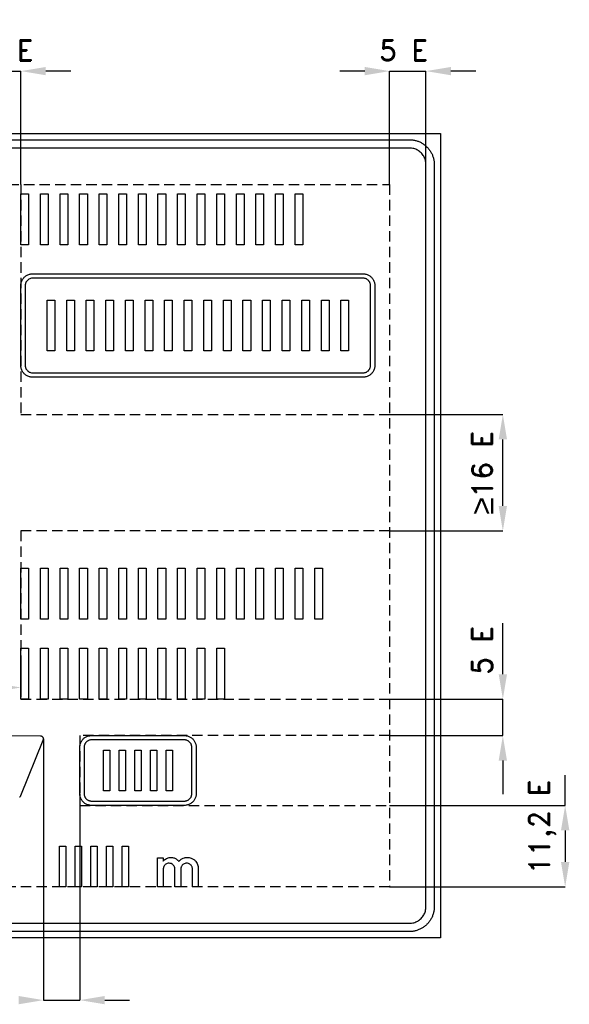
# Model space of a CAD drawing. Header units: millimetres. Extents: x -13247 to 6038, y -4407 to 4807.
# Tile 3 of 3: x 1352 to 3997, y 70 to 4807. Entities that reach past the tile are written whole.
import ezdxf

# ---------------------------------------------------------------- set-up
doc = ezdxf.new("R2010")
doc.units = ezdxf.units.MM
doc.header["$LTSCALE"] = 5
doc.linetypes.add('ČÁRKOVANÁX2', pattern=[1.5, 1, -0.5])
doc.layers.add('Kóty', color=2, linetype='Continuous')
doc.layers.add('Značka', color=7, linetype='Continuous')
doc.styles.get("Standard").update_dxf_attribs({"font": 'romand.shx', "height": 100})

msp = doc.modelspace()

# ---------------------------------------------------------------- linework, layer by layer
at = {"layer": 'Kóty'}
for p, q in [((1357.3, 4015), (1357.3, 4560.1)), ((1597.3, 4559.9), (1477.3, 4559.9)), ((3012.3, 4559.9), (2892.3, 4559.9)), ((3132.3, 4015), (3132.3, 4560.1)), ((3307.3, 4015), (3307.3, 4560.1)), ((3547.3, 4559.9), (3427.3, 4559.9)), ((3132.3, 2907.6), (3677.5, 2907.6)), ((3677.3, 2467.6), (3677.3, 2787.6)), ((3132.3, 2347.6), (3677.5, 2347.6)), ((3677.3, 1657.9), (3677.3, 1903.2)), ((1357.3, 1731.3), (1357.3, 1594)), ((3132.3, 1537.9), (3677.5, 1537.9)), ((1466, 1346.6), (1466, 89.7)), ((3132.3, 1362.9), (3677.5, 1362.9)), ((3677.3, 1242.9), (3677.3, 1080.6)), ((1640.9, 1082.8), (1640.9, 89.7)), ((3132.3, 1026.9), (3977.5, 1026.9)), ((3977.3, 906.9), (3977.3, 754.9)), ((3132.3, 634.9), (3977.5, 634.9)), ((1760.9, 89.9), (1880.9, 89.9))]:
    msp.add_line(p, q, dxfattribs=at)
for points in [[(1182.3, 4559.9), (1357.3, 4559.9)], [(3132.3, 4559.9), (3307.3, 4559.9)], [(3677.3, 1362.9), (3677.3, 1537.9)], [(3977.3, 1026.9), (3977.3, 1172.2)], [(1466, 89.9), (1640.9, 89.7)]]:
    msp.add_lwpolyline(points, dxfattribs=at)
for points in [[(1477.3, 4579.9), (1477.3, 4539.9), (1357.3, 4559.9)], [(3012.3, 4579.9), (3012.3, 4539.9), (3132.3, 4559.9)], [(3427.3, 4579.9), (3427.3, 4539.9), (3307.3, 4559.9)], [(3657.3, 2787.6), (3697.3, 2787.6), (3677.3, 2907.6)], [(3657.3, 2467.6), (3697.3, 2467.6), (3677.3, 2347.6)], [(1237.3, 1614.2), (1237.3, 1574.2), (1357.3, 1594.2)], [(3657.3, 1657.9), (3697.3, 1657.9), (3677.3, 1537.9)], [(3657.3, 1242.9), (3697.3, 1242.9), (3677.3, 1362.9)], [(3957.3, 906.9), (3997.3, 906.9), (3977.3, 1026.9)], [(3957.3, 754.9), (3997.3, 754.9), (3977.3, 634.9)], [(1346, 109.9), (1346, 69.9), (1466, 89.9)], [(1760.9, 109.9), (1760.9, 69.9), (1640.9, 89.9)]]:
    msp.add_solid(points, dxfattribs=at)
at = {"layer": 'Značka', "color": 5}
for points in [[(377.3, 389.9), (377.3, 4259.9), (3377.3, 4259.9), (3377.3, 389.9), (377.3, 389.9)], [(1357.3, 3724.4), (1357.3, 3969.4), (1394.4, 3969.4), (1394.4, 3724.4), (1357.3, 3724.4)], [(1451.6, 3724.4), (1451.6, 3969.4), (1488.7, 3969.4), (1488.7, 3724.4), (1451.6, 3724.4)], [(1545.9, 3724.4), (1545.9, 3969.4), (1583, 3969.4), (1583, 3724.4), (1545.9, 3724.4)], [(1640.2, 3724.4), (1640.2, 3969.4), (1677.3, 3969.4), (1677.3, 3724.4), (1640.2, 3724.4)], [(1734.5, 3724.4), (1734.5, 3969.4), (1771.6, 3969.4), (1771.6, 3724.4), (1734.5, 3724.4)], [(1828.8, 3724.4), (1828.8, 3969.4), (1865.9, 3969.4), (1865.9, 3724.4), (1828.8, 3724.4)], [(1923.1, 3724.4), (1923.1, 3969.4), (1960.2, 3969.4), (1960.2, 3724.4), (1923.1, 3724.4)], [(2017.4, 3724.4), (2017.4, 3969.4), (2054.5, 3969.4), (2054.5, 3724.4), (2017.4, 3724.4)], [(2111.7, 3724.4), (2111.7, 3969.4), (2148.8, 3969.4), (2148.8, 3724.4), (2111.7, 3724.4)], [(2206, 3724.4), (2206, 3969.4), (2243.1, 3969.4), (2243.1, 3724.4), (2206, 3724.4)], [(2300.3, 3724.4), (2300.3, 3969.4), (2337.4, 3969.4), (2337.4, 3724.4), (2300.3, 3724.4)], [(2394.6, 3724.4), (2394.6, 3969.4), (2431.7, 3969.4), (2431.7, 3724.4), (2394.6, 3724.4)], [(2488.9, 3724.4), (2488.9, 3969.4), (2526, 3969.4), (2526, 3724.4), (2488.9, 3724.4)], [(2583.2, 3724.4), (2583.2, 3969.4), (2620.3, 3969.4), (2620.3, 3724.4), (2583.2, 3724.4)], [(2677.5, 3724.4), (2677.5, 3969.4), (2714.6, 3969.4), (2714.6, 3724.4), (2677.5, 3724.4)], [(1357.3, 1922.9), (1357.3, 2167.9), (1394.4, 2167.9), (1394.4, 1922.9), (1357.3, 1922.9)], [(1451.6, 1922.9), (1451.6, 2167.9), (1488.7, 2167.9), (1488.7, 1922.9), (1451.6, 1922.9)], [(1545.9, 1922.9), (1545.9, 2167.9), (1583, 2167.9), (1583, 1922.9), (1545.9, 1922.9)], [(1640.2, 1922.9), (1640.2, 2167.9), (1677.3, 2167.9), (1677.3, 1922.9), (1640.2, 1922.9)], [(1734.5, 1922.9), (1734.5, 2167.9), (1771.6, 2167.9), (1771.6, 1922.9), (1734.5, 1922.9)], [(1828.8, 1922.9), (1828.8, 2167.9), (1865.9, 2167.9), (1865.9, 1922.9), (1828.8, 1922.9)], [(1923.1, 1922.9), (1923.1, 2167.9), (1960.2, 2167.9), (1960.2, 1922.9), (1923.1, 1922.9)], [(2017.4, 1922.9), (2017.4, 2167.9), (2054.5, 2167.9), (2054.5, 1922.9), (2017.4, 1922.9)], [(2111.7, 1922.9), (2111.7, 2167.9), (2148.8, 2167.9), (2148.8, 1922.9), (2111.7, 1922.9)], [(2206, 1922.9), (2206, 2167.9), (2243.1, 2167.9), (2243.1, 1922.9), (2206, 1922.9)], [(2300.3, 1922.9), (2300.3, 2167.9), (2337.4, 2167.9), (2337.4, 1922.9), (2300.3, 1922.9)], [(2394.6, 1922.9), (2394.6, 2167.9), (2431.7, 2167.9), (2431.7, 1922.9), (2394.6, 1922.9)], [(2488.9, 1922.9), (2488.9, 2167.9), (2526, 2167.9), (2526, 1922.9), (2488.9, 1922.9)], [(2583.2, 1922.9), (2583.2, 2167.9), (2620.3, 2167.9), (2620.3, 1922.9), (2583.2, 1922.9)], [(2677.5, 1922.9), (2677.5, 2167.9), (2714.6, 2167.9), (2714.6, 1922.9), (2677.5, 1922.9)], [(2771.8, 1922.9), (2771.8, 2167.9), (2808.9, 2167.9), (2808.9, 1922.9), (2771.8, 1922.9)], [(1357.3, 1537.9), (1357.3, 1782.9), (1394.4, 1782.9), (1394.4, 1537.9), (1357.3, 1537.9)], [(1451.6, 1537.9), (1451.6, 1782.9), (1488.7, 1782.9), (1488.7, 1537.9), (1451.6, 1537.9)], [(1545.9, 1537.9), (1545.9, 1782.9), (1583, 1782.9), (1583, 1537.9), (1545.9, 1537.9)], [(1640.2, 1537.9), (1640.2, 1782.9), (1677.3, 1782.9), (1677.3, 1537.9), (1640.2, 1537.9)], [(1734.5, 1537.9), (1734.5, 1782.9), (1771.6, 1782.9), (1771.6, 1537.9), (1734.5, 1537.9)], [(1828.8, 1537.9), (1828.8, 1782.9), (1865.9, 1782.9), (1865.9, 1537.9), (1828.8, 1537.9)], [(1923.1, 1537.9), (1923.1, 1782.9), (1960.2, 1782.9), (1960.2, 1537.9), (1923.1, 1537.9)], [(2017.4, 1537.9), (2017.4, 1782.9), (2054.5, 1782.9), (2054.5, 1537.9), (2017.4, 1537.9)], [(2111.7, 1537.9), (2111.7, 1782.9), (2148.8, 1782.9), (2148.8, 1537.9), (2111.7, 1537.9)], [(2206, 1537.9), (2206, 1782.9), (2243.1, 1782.9), (2243.1, 1537.9), (2206, 1537.9)], [(2300.3, 1537.9), (2300.3, 1782.9), (2337.4, 1782.9), (2337.4, 1537.9), (2300.3, 1537.9)], [(1755.2, 1096.9), (1755.2, 1292.9), (1784.9, 1292.9), (1784.9, 1096.9), (1755.2, 1096.9)], [(1830.6, 1096.9), (1830.6, 1292.9), (1860.3, 1292.9), (1860.3, 1096.9), (1830.6, 1096.9)], [(1906, 1096.9), (1906, 1292.9), (1935.7, 1292.9), (1935.7, 1096.9), (1906, 1096.9)], [(1981.5, 1096.9), (1981.5, 1292.9), (2011.2, 1292.9), (2011.2, 1096.9), (1981.5, 1096.9)], [(2056.9, 1096.9), (2056.9, 1292.9), (2086.6, 1292.9), (2086.6, 1096.9), (2056.9, 1096.9)], [(1543.3, 634.9), (1543.3, 830.9), (1573, 830.9), (1573, 634.9), (1543.3, 634.9)], [(1618.7, 634.9), (1618.7, 830.9), (1648.4, 830.9), (1648.4, 634.9), (1618.7, 634.9)], [(1694.2, 634.9), (1694.2, 830.9), (1723.9, 830.9), (1723.9, 634.9), (1694.2, 634.9)], [(1769.6, 634.9), (1769.6, 830.9), (1799.3, 830.9), (1799.3, 634.9), (1769.6, 634.9)], [(1845, 634.9), (1845, 830.9), (1874.7, 830.9), (1874.7, 634.9), (1845, 634.9)]]:
    msp.add_lwpolyline(points, dxfattribs=at)
for points in [[(527.3, 4229.9), (3227.3, 4229.9), (3227.7, 4229.9), (3228.2, 4229.9, -0.03218), (3243.7, 4228.8, -0.035459), (3258.9, 4225.6, -0.036272), (3273.7, 4220.7, -0.034417), (3287.5, 4213.7, -0.03372), (3300.5, 4205, -0.034076), (3312.1, 4194.7, -0.034204), (3322.4, 4183.1, -0.034215), (3331, 4170.2, -0.03402), (3338, 4156.3, -0.033415), (3343, 4141.6, -0.034111), (3346.2, 4126.3, -0.036748), (3347.3, 4110.8), (3347.3, 4110.4), (3347.3, 4109.9), (3347.3, 539.9), (3347.3, 539.4), (3347.3, 539, -0.032179), (3346.2, 523.5, -0.035457), (3343, 508.2, -0.036267), (3338, 493.5, -0.034424), (3331, 479.6, -0.033731), (3322.4, 466.7, -0.034079), (3312.1, 455, -0.034202), (3300.5, 444.7, -0.034215), (3287.5, 436.1, -0.034038), (3273.7, 429.2, -0.033411), (3258.9, 424.1, -0.034125), (3243.7, 420.9, -0.036744), (3228.2, 419.9), (3227.7, 419.9), (3227.3, 419.9), (527.3, 419.9)], [(527.3, 459.9), (3227.3, 459.9), (3227.6, 459.9), (3227.9, 459.9, 0.032178), (3238.2, 460.6, 0.035444), (3248.4, 462.7, 0.036267), (3258.2, 466, 0.034422), (3267.5, 470.7, 0.033731), (3276.1, 476.5, 0.034071), (3283.8, 483.3, 0.034205), (3290.7, 491.1, 0.034223), (3296.5, 499.7, 0.034048), (3301.1, 509, 0.033416), (3304.4, 518.8, 0.034152), (3306.6, 528.9, 0.036741), (3307.3, 539.3), (3307.3, 539.6), (3307.3, 539.9), (3307.3, 4109.9), (3307.3, 4110.2), (3307.3, 4110.5, 0.032177), (3306.5, 4120.9, 0.035443), (3304.4, 4131, 0.036259), (3301.1, 4140.8, 0.034425), (3296.5, 4150.1, 0.033741), (3290.7, 4158.7, 0.034066), (3283.8, 4166.5, 0.034182), (3276.1, 4173.3, 0.034226), (3267.5, 4179.1, 0.034056), (3258.2, 4183.7, 0.033425), (3248.4, 4187.1, 0.034151), (3238.2, 4189.2, 0.036743), (3227.9, 4189.9), (3227.6, 4189.9), (3227.3, 4189.9), (527.3, 4189.9)], [(1351, 1067.6, 0.062365), (1353.8, 1069.5, 0.051626), (1355.7, 1071.4, 0.05632), (1357.1, 1073.7), (1357.4, 1074.3), (1357.7, 1074.9), (1465, 1341.5), (1465.2, 1342.1), (1465.4, 1342.8, 0.052066), (1465.9, 1345.5, 0.05211), (1465.9, 1348.2, 0.064866), (1465.1, 1351.5, 0.065081), (1463.6, 1354.6, 0.064759), (1461.4, 1357.1, 0.063128), (1458.6, 1359.1, 0.052155), (1456, 1360.2, 0.056924), (1453.4, 1360.7, 0.011271), (1452.7, 1360.7), (1452, 1360.7), (1164.7, 1361.1)], [(1696.9, 1026.9), (1696.7, 1026.9), (1696.5, 1026.9, -0.03217), (1689.2, 1027.4, -0.035429), (1682.1, 1028.9, -0.036268), (1675.2, 1031.2, -0.034423), (1668.8, 1034.5, -0.033718), (1662.7, 1038.5, -0.034083), (1657.3, 1043.3, -0.034226), (1652.5, 1048.7, -0.034217), (1648.5, 1054.8, -0.034025), (1645.2, 1061.3, -0.033424), (1642.9, 1068.1, -0.034133), (1641.4, 1075.2, -0.036744), (1640.9, 1082.5), (1640.9, 1082.7), (1640.9, 1082.9), (1640.9, 1306.9), (1640.9, 1307.1), (1640.9, 1307.3, -0.032203), (1641.4, 1314.6, -0.035448), (1642.9, 1321.7, -0.03626), (1645.2, 1328.5, -0.034408), (1648.5, 1335, -0.033725), (1652.5, 1341.1, -0.034071), (1657.3, 1346.5, -0.034203), (1662.7, 1351.3, -0.034217), (1668.8, 1355.3, -0.034048), (1675.2, 1358.6, -0.033416), (1682.1, 1360.9, -0.034133), (1689.2, 1362.4, -0.036744), (1696.5, 1362.9), (1696.7, 1362.9), (1696.9, 1362.9), (2144.9, 1362.9), (2145.1, 1362.9), (2145.3, 1362.9, -0.032185), (2152.6, 1362.4, -0.035429), (2159.7, 1360.9, -0.036268), (2166.5, 1358.6, -0.034423), (2173, 1355.3, -0.033728), (2179.1, 1351.3, -0.034094), (2184.5, 1346.5, -0.034196), (2189.3, 1341.1, -0.034227), (2193.3, 1335, -0.034056), (2196.6, 1328.5, -0.033408), (2198.9, 1321.7, -0.034133), (2200.4, 1314.6, -0.036745), (2200.9, 1307.3), (2200.9, 1307.1), (2200.9, 1306.9), (2200.9, 1082.9), (2200.9, 1082.7), (2200.9, 1082.5, -0.032169), (2200.4, 1075.2, -0.035448), (2198.9, 1068.1, -0.03626), (2196.6, 1061.2, -0.034423), (2193.3, 1054.8, -0.033711), (2189.3, 1048.7, -0.034071), (2184.5, 1043.3, -0.034214), (2179.1, 1038.5, -0.034227), (2173, 1034.5, -0.034055), (2166.5, 1031.2, -0.033411), (2159.7, 1028.9, -0.034133), (2152.6, 1027.4, -0.036744), (2145.3, 1026.9), (2145.1, 1026.9), (2144.9, 1026.9), (1696.9, 1026.9)], [(1696.9, 1026.9), (1696.7, 1026.9), (1696.5, 1026.9, -0.03217), (1689.2, 1027.4, -0.035429), (1682.1, 1028.9, -0.036268), (1675.2, 1031.2, -0.034423), (1668.8, 1034.5, -0.033718), (1662.7, 1038.5, -0.034083), (1657.3, 1043.3, -0.034226), (1652.5, 1048.7, -0.034217), (1648.5, 1054.8, -0.034025), (1645.2, 1061.3, -0.033424), (1642.9, 1068.1, -0.034133), (1641.4, 1075.2, -0.036744), (1640.9, 1082.5), (1640.9, 1082.7), (1640.9, 1082.9), (1640.9, 1306.9), (1640.9, 1307.1), (1640.9, 1307.3, -0.032203), (1641.4, 1314.6, -0.035448), (1642.9, 1321.7, -0.03626), (1645.2, 1328.5, -0.034408), (1648.5, 1335, -0.033725), (1652.5, 1341.1, -0.034071), (1657.3, 1346.5, -0.034203), (1662.7, 1351.3, -0.034217), (1668.8, 1355.3, -0.034048), (1675.2, 1358.6, -0.033416), (1682.1, 1360.9, -0.034133), (1689.2, 1362.4, -0.036744), (1696.5, 1362.9), (1696.7, 1362.9), (1696.9, 1362.9), (2144.9, 1362.9), (2145.1, 1362.9), (2145.3, 1362.9, -0.032185), (2152.6, 1362.4, -0.035429), (2159.7, 1360.9, -0.036268), (2166.5, 1358.6, -0.034423), (2173, 1355.3, -0.033728), (2179.1, 1351.3, -0.034094), (2184.5, 1346.5, -0.034196), (2189.3, 1341.1, -0.034227), (2193.3, 1335, -0.034056), (2196.6, 1328.5, -0.033408), (2198.9, 1321.7, -0.034133), (2200.4, 1314.6, -0.036745), (2200.9, 1307.3), (2200.9, 1307.1), (2200.9, 1306.9), (2200.9, 1082.9), (2200.9, 1082.7), (2200.9, 1082.5, -0.032169), (2200.4, 1075.2, -0.035448), (2198.9, 1068.1, -0.03626), (2196.6, 1061.2, -0.034423), (2193.3, 1054.8, -0.033711), (2189.3, 1048.7, -0.034071), (2184.5, 1043.3, -0.034214), (2179.1, 1038.5, -0.034227), (2173, 1034.5, -0.034055), (2166.5, 1031.2, -0.033411), (2159.7, 1028.9, -0.034133), (2152.6, 1027.4, -0.036744), (2145.3, 1026.9), (2145.1, 1026.9), (2144.9, 1026.9), (1696.9, 1026.9)], [(1696.9, 1047.9), (2144.9, 1047.9), (2145, 1047.9), (2145.2, 1047.9, 0.032179), (2149.7, 1048.2, 0.03545), (2154.1, 1049.1, 0.03627), (2158.4, 1050.6, 0.034407), (2162.5, 1052.6, 0.033715), (2166.2, 1055.1, 0.034084), (2169.6, 1058.1, 0.034209), (2172.6, 1061.5, 0.03423), (2175.2, 1065.3, 0.034064), (2177.2, 1069.4, 0.033408), (2178.7, 1073.7, 0.034119), (2179.6, 1078.1, 0.036758), (2179.9, 1082.6), (2179.9, 1082.8), (2179.9, 1082.9), (2179.9, 1306.9), (2179.9, 1307), (2179.9, 1307.2, 0.032219), (2179.6, 1311.7, 0.035447), (2178.7, 1316.1, 0.036284), (2177.2, 1320.4, 0.034437), (2175.2, 1324.5, 0.033708), (2172.6, 1328.2, 0.034074), (2169.6, 1331.6, 0.03419), (2166.2, 1334.6, 0.034227), (2162.5, 1337.2, 0.03404), (2158.4, 1339.2, 0.033417), (2154.1, 1340.7, 0.034135), (2149.7, 1341.6, 0.036731), (2145.2, 1341.9), (2145, 1341.9), (2144.9, 1341.9), (1696.9, 1341.9), (1696.8, 1341.9), (1696.6, 1341.9, 0.032179), (1692.1, 1341.6, 0.03545), (1687.7, 1340.7, 0.036275), (1683.4, 1339.2, 0.034419), (1679.3, 1337.2, 0.033715), (1675.5, 1334.6, 0.034084), (1672.1, 1331.6, 0.03418), (1669.1, 1328.2, 0.034201), (1666.6, 1324.5, 0.034064), (1664.6, 1320.4, 0.033408), (1663.1, 1316.1, 0.034119), (1662.2, 1311.7, 0.036731), (1661.9, 1307.2), (1661.9, 1307), (1661.9, 1306.9), (1661.9, 1082.9), (1661.9, 1082.8), (1661.9, 1082.6, 0.032192), (1662.2, 1078.1, 0.035447), (1663.1, 1073.7, 0.036258), (1664.6, 1069.4, 0.034412), (1666.6, 1065.3, 0.033708), (1669.1, 1061.5, 0.034074), (1672.1, 1058.1, 0.03419), (1675.5, 1055.1, 0.034227), (1679.3, 1052.6, 0.03404), (1683.4, 1050.6, 0.033417), (1687.7, 1049.1, 0.03413), (1692.1, 1048.2, 0.036731), (1696.6, 1047.9), (1696.8, 1047.9), (1696.9, 1047.9)], [(2014.7, 634.9), (2014.7, 775), (2042.9, 775), (2042.9, 759.4), (2044.4, 761.1), (2046, 762.7, -0.053798), (2053.6, 769, -0.054631), (2062.5, 773.5, -0.049776), (2070.9, 776, -0.049911), (2079.7, 776.8, -0.044593), (2087.5, 776.2, -0.045352), (2095.1, 774.2, -0.041538), (2102, 771.1, -0.03477), (2108.4, 767, -0.023448), (2111.9, 764.2, -0.033506), (2115.1, 761.1), (2116.6, 759.3), (2118, 757.4), (2119.7, 759.4), (2121.4, 761.3, -0.072053), (2131.9, 769.5, -0.066464), (2144.3, 774.6, -0.035517), (2151.1, 776.2, -0.035835), (2158.1, 776.8, -0.050519), (2168.1, 775.9, -0.049649), (2177.8, 773.1, -0.068281), (2190, 766.5, -0.073303), (2199.9, 756.8, -0.056845), (2205.8, 747.6, -0.048817), (2209.5, 737.4), (2210.4, 733.6), (2211, 729.8), (2211.2, 728.1), (2211.3, 726.4), (2211.3, 634.9), (2183.2, 634.9), (2183.2, 720.7), (2183.1, 721.8), (2183.1, 722.8, 0.050231), (2182.2, 728, 0.050902), (2180.3, 733, 0.067718), (2176.4, 739, 0.066948), (2171.1, 743.7, 0.073522), (2164, 747.3, 0.074317), (2156.3, 748.7, 0.080745), (2147.8, 747.9, 0.080675), (2139.9, 744.4, 0.07051), (2134.3, 739.7, 0.075377), (2130.2, 733.7, 0.050733), (2128.3, 728.7, 0.032994), (2127.3, 723.3), (2127.2, 722.6), (2127.1, 721.8), (2127.1, 634.9), (2099, 634.9), (2099, 721.3), (2098.9, 722.4), (2098.9, 723.6, 0.073744), (2097.2, 730.6, 0.069031), (2093.7, 736.9, 0.074731), (2088.3, 742.7, 0.073779), (2081.4, 746.6, 0.089053), (2071.7, 748.7, 0.093656), (2062, 747.4, 0.073307), (2055.4, 744.3, 0.071128), (2049.9, 739.4, 0.077009), (2045.3, 732.4, 0.078001), (2043.1, 724.4), (2043, 723.4), (2042.9, 722.3), (2042.9, 634.9), (2014.7, 634.9)]]:
    msp.add_lwpolyline(points, format="xyb", dxfattribs=at)
at = {"layer": 'Značka', "color": 6, "linetype": 'ČÁRKOVANÁX2', "ltscale": 10}
for points in [[(622.3, 634.9), (622.3, 4014.9), (3132.3, 4014.9), (3132.3, 634.9), (622.3, 634.9)], [(1357.3, 4014.9), (1357.3, 2907.6), (3132.3, 2907.6)], [(3132.3, 2347.6), (1357.3, 2347.6), (1357.3, 1537.9), (3132.3, 1537.9)], [(3132.3, 1362.9), (1640.9, 1362.9), (1640.9, 1026.9), (3132.3, 1026.9)]]:
    msp.add_lwpolyline(points, dxfattribs=at)
at = {"layer": 'Značka', "color": 3}
for points in [[(1413.3, 3087.4), (1413.1, 3087.4), (1412.8, 3087.4, -0.032185), (1405.6, 3087.9, -0.035448), (1398.5, 3089.4, -0.036239), (1391.6, 3091.7, -0.034401), (1385.1, 3095, -0.033664), (1379.1, 3099, -0.034094), (1373.7, 3103.8, -0.034225), (1368.9, 3109.2, -0.034215), (1364.9, 3115.3, -0.034025), (1361.6, 3121.8, -0.03341), (1359.3, 3128.6, -0.034121), (1357.8, 3135.7, -0.036742), (1357.3, 3143), (1357.3, 3143.2), (1357.3, 3143.4), (1357.3, 3528.4), (1357.3, 3528.6), (1357.3, 3528.8, -0.032182), (1357.8, 3536.1, -0.035446), (1359.3, 3543.2, -0.036254), (1361.6, 3550, -0.034393), (1364.9, 3556.5, -0.033716), (1368.9, 3562.6, -0.034118), (1373.7, 3568, -0.034246), (1379.1, 3572.8, -0.034231), (1385.1, 3576.8, -0.034044), (1391.6, 3580.1, -0.033421), (1398.5, 3582.4, -0.034114), (1405.6, 3583.9, -0.036746), (1412.8, 3584.4), (1413.1, 3584.4), (1413.3, 3584.4), (3005.3, 3584.4), (3005.5, 3584.4), (3005.7, 3584.4, -0.03219), (3012.9, 3583.9, -0.035446), (3020.1, 3582.4, -0.036239), (3026.9, 3580.1, -0.034385), (3033.4, 3576.8, -0.03366), (3039.4, 3572.8, -0.034111), (3044.9, 3568, -0.034263), (3049.7, 3562.6, -0.034208), (3053.7, 3556.5, -0.034026), (3056.9, 3550, -0.033418), (3059.3, 3543.2, -0.034113), (3060.8, 3536.1, -0.036742), (3061.3, 3528.8), (3061.3, 3528.6), (3061.3, 3528.4), (3061.3, 3143.4), (3061.3, 3143.2), (3061.3, 3143, -0.03219), (3060.8, 3135.7, -0.035446), (3059.3, 3128.6, -0.036239), (3057, 3121.7, -0.034385), (3053.7, 3115.3, -0.03366), (3049.7, 3109.2, -0.034111), (3044.9, 3103.8, -0.034263), (3039.4, 3099, -0.034208), (3033.4, 3095, -0.034026), (3026.9, 3091.7, -0.033418), (3020.1, 3089.4, -0.034113), (3012.9, 3087.9, -0.036742), (3005.7, 3087.4), (3005.5, 3087.4), (3005.3, 3087.4), (1413.3, 3087.4)], [(1413.3, 3087.4), (1413.1, 3087.4), (1412.8, 3087.4, -0.032185), (1405.6, 3087.9, -0.035448), (1398.5, 3089.4, -0.036239), (1391.6, 3091.7, -0.034401), (1385.1, 3095, -0.033664), (1379.1, 3099, -0.034094), (1373.7, 3103.8, -0.034225), (1368.9, 3109.2, -0.034215), (1364.9, 3115.3, -0.034025), (1361.6, 3121.8, -0.03341), (1359.3, 3128.6, -0.034121), (1357.8, 3135.7, -0.036742), (1357.3, 3143), (1357.3, 3143.2), (1357.3, 3143.4), (1357.3, 3528.4), (1357.3, 3528.6), (1357.3, 3528.8, -0.032182), (1357.8, 3536.1, -0.035446), (1359.3, 3543.2, -0.036254), (1361.6, 3550, -0.034393), (1364.9, 3556.5, -0.033716), (1368.9, 3562.6, -0.034118), (1373.7, 3568, -0.034246), (1379.1, 3572.8, -0.034231), (1385.1, 3576.8, -0.034044), (1391.6, 3580.1, -0.033421), (1398.5, 3582.4, -0.034114), (1405.6, 3583.9, -0.036746), (1412.8, 3584.4), (1413.1, 3584.4), (1413.3, 3584.4), (3005.3, 3584.4), (3005.5, 3584.4), (3005.7, 3584.4, -0.03219), (3012.9, 3583.9, -0.035446), (3020.1, 3582.4, -0.036239), (3026.9, 3580.1, -0.034385), (3033.4, 3576.8, -0.03366), (3039.4, 3572.8, -0.034111), (3044.9, 3568, -0.034263), (3049.7, 3562.6, -0.034208), (3053.7, 3556.5, -0.034026), (3056.9, 3550, -0.033418), (3059.3, 3543.2, -0.034113), (3060.8, 3536.1, -0.036742), (3061.3, 3528.8), (3061.3, 3528.6), (3061.3, 3528.4), (3061.3, 3143.4), (3061.3, 3143.2), (3061.3, 3143, -0.03219), (3060.8, 3135.7, -0.035446), (3059.3, 3128.6, -0.036239), (3057, 3121.7, -0.034385), (3053.7, 3115.3, -0.03366), (3049.7, 3109.2, -0.034111), (3044.9, 3103.8, -0.034263), (3039.4, 3099, -0.034208), (3033.4, 3095, -0.034026), (3026.9, 3091.7, -0.033418), (3020.1, 3089.4, -0.034113), (3012.9, 3087.9, -0.036742), (3005.7, 3087.4), (3005.5, 3087.4), (3005.3, 3087.4), (1413.3, 3087.4)], [(1413.3, 3108.4), (3005.3, 3108.4), (3005.4, 3108.4), (3005.5, 3108.4, 0.032195), (3010.1, 3108.7, 0.035402), (3014.5, 3109.6, 0.036219), (3018.8, 3111.1, 0.034407), (3022.9, 3113.1, 0.033693), (3026.6, 3115.6, 0.034084), (3030, 3118.6, 0.03418), (3033, 3122, 0.034209), (3035.5, 3125.8, 0.034051), (3037.6, 3129.9, 0.033451), (3039, 3134.2, 0.034117), (3040, 3138.6, 0.036731), (3040.3, 3143.1), (3040.3, 3143.3), (3040.3, 3143.4), (3040.3, 3528.4), (3040.3, 3528.5), (3040.3, 3528.7, 0.032195), (3040, 3533.2, 0.035402), (3039, 3537.6, 0.036219), (3037.6, 3541.9, 0.034407), (3035.5, 3546, 0.033693), (3033, 3549.7, 0.034084), (3030, 3553.1, 0.03418), (3026.6, 3556.1, 0.034209), (3022.9, 3558.7, 0.034051), (3018.8, 3560.7, 0.033451), (3014.5, 3562.2, 0.034117), (3010.1, 3563.1, 0.036731), (3005.5, 3563.4), (3005.4, 3563.4), (3005.3, 3563.4), (1413.3, 3563.4), (1413.1, 3563.4), (1413, 3563.4), (1408.5, 3563.1), (1404, 3562.2), (1399.7, 3560.7), (1395.7, 3558.7), (1391.9, 3556.1), (1388.5, 3553.1, 0.034211), (1385.5, 3549.7, 0.034219), (1383, 3546, 0.034027), (1381, 3541.9, 0.033439), (1379.5, 3537.6, 0.034117), (1378.6, 3533.2, 0.036758), (1378.3, 3528.7), (1378.3, 3528.5), (1378.3, 3528.4), (1378.3, 3143.4), (1378.3, 3143.3), (1378.3, 3143.1, 0.032195), (1378.6, 3138.6, 0.035455), (1379.5, 3134.2, 0.036245), (1381, 3129.9, 0.034419), (1383, 3125.8, 0.033727), (1385.5, 3122, 0.034093), (1388.5, 3118.6, 0.034198), (1391.9, 3115.6, 0.034239), (1395.7, 3113.1, 0.034064), (1399.7, 3111.1), (1404, 3109.6), (1408.5, 3108.7), (1413, 3108.4), (1413.1, 3108.4), (1413.3, 3108.4)]]:
    msp.add_lwpolyline(points, format="xyb", dxfattribs=at)
for points in [[(1483.5, 3213.4), (1483.5, 3458.4), (1520.6, 3458.4), (1520.6, 3213.4), (1483.5, 3213.4)], [(1577.8, 3213.4), (1577.8, 3458.4), (1614.9, 3458.4), (1614.9, 3213.4), (1577.8, 3213.4)], [(1672.1, 3213.4), (1672.1, 3458.4), (1709.2, 3458.4), (1709.2, 3213.4), (1672.1, 3213.4)], [(1766.4, 3213.4), (1766.4, 3458.4), (1803.5, 3458.4), (1803.5, 3213.4), (1766.4, 3213.4)], [(1860.7, 3213.4), (1860.7, 3458.4), (1897.8, 3458.4), (1897.8, 3213.4), (1860.7, 3213.4)], [(1955, 3213.4), (1955, 3458.4), (1992.1, 3458.4), (1992.1, 3213.4), (1955, 3213.4)], [(2049.3, 3213.4), (2049.3, 3458.4), (2086.4, 3458.4), (2086.4, 3213.4), (2049.3, 3213.4)], [(2143.6, 3213.4), (2143.6, 3458.4), (2180.7, 3458.4), (2180.7, 3213.4), (2143.6, 3213.4)], [(2237.9, 3213.4), (2237.9, 3458.4), (2275, 3458.4), (2275, 3213.4), (2237.9, 3213.4)], [(2332.2, 3213.4), (2332.2, 3458.4), (2369.3, 3458.4), (2369.3, 3213.4), (2332.2, 3213.4)], [(2426.5, 3213.4), (2426.5, 3458.4), (2463.6, 3458.4), (2463.6, 3213.4), (2426.5, 3213.4)], [(2520.8, 3213.4), (2520.8, 3458.4), (2557.9, 3458.4), (2557.9, 3213.4), (2520.8, 3213.4)], [(2615.1, 3213.4), (2615.1, 3458.4), (2652.2, 3458.4), (2652.2, 3213.4), (2615.1, 3213.4)], [(2709.4, 3213.4), (2709.4, 3458.4), (2746.5, 3458.4), (2746.5, 3213.4), (2709.4, 3213.4)], [(2803.7, 3213.4), (2803.7, 3458.4), (2840.8, 3458.4), (2840.8, 3213.4), (2803.7, 3213.4)], [(2898, 3213.4), (2898, 3458.4), (2935.1, 3458.4), (2935.1, 3213.4), (2898, 3213.4)]]:
    msp.add_lwpolyline(points, dxfattribs=at)

# ---------------------------------------------------------------- texts
at = {"layer": 'Kóty', "char_height": 100, "attachment_point": 5}
for s, insert in [('{\\fArial|b0|i0|c238|p34;\\H1.08333x;≥\\A1;\\Fromand|c238;\\H0.92308x;5 E}', (1259.1, 4659.9)), ('\\A1;5 E', (3199.8, 4659.9))]:
    msp.add_mtext(s, dxfattribs=dict(at, insert=insert))
at = {"layer": 'Kóty', "char_height": 100, "attachment_point": 5, "rotation": 90}
for s, insert in [('{\\fArial|b0|i0|c238|p34;\\H1.08333x;≥\\A1;\\Fromand|c238;\\H0.92308x;16 E}', (3577.3, 2627.6)), ('\\A1;5 E', (3577.3, 1773.4)), ('\\A1;11,2 E', (3867.8, 924.9))]:
    msp.add_mtext(s, dxfattribs=dict(at, insert=insert))

doc.saveas('drawing.dxf')
